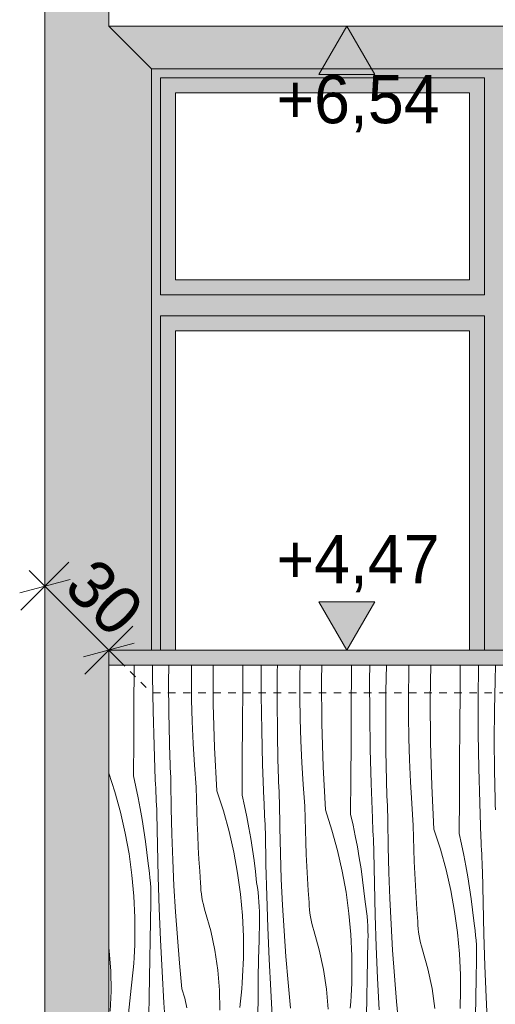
# Model space of a CAD drawing. Extents: x -366324 to -207045, y 68808 to 138616.
# Tile 65 of 170: x -312225 to -310647, y 93227 to 96493. Entities that reach past the tile are written whole.
import ezdxf

# ---------------------------------------------------------------- set-up
doc = ezdxf.new("R2010")
doc.units = 0
doc.header["$MEASUREMENT"] = 0
doc.linetypes.add('Dashed', pattern=[564.444447, 282.222223, -282.222223])
doc.linetypes.add('Hidden Line', pattern=[50, 25, -25])
for name, color, linetype, lineweight in [('A-Opisy_Nr_Pióra__21', 7, 'Continuous', 9), ('Arch kolorystyka_Nr_Pióra__41', 7, 'Continuous', 15), ('Arch okna_Nr_Pióra__21', 7, 'Continuous', 9), ('Arch wymiary_Nr_Pióra__21', 7, 'Continuous', 9), ('Arch ściany zewnętrzne_Nr_Pióra__21', 7, 'Continuous', 9)]:
    doc.layers.add(name, color=color, linetype=linetype, lineweight=lineweight)
for name, color, linetype, lineweight, true_color in [('Arch kolorystyka_Nr_Pióra__113', 7, 'Continuous', 13, 0xe8e8e8), ('Arch kolorystyka_Nr_Pióra__2', 7, 'Continuous', 13, 0x7f7f7f), ('Arch kolorystyka_Nr_Pióra__22', 7, 'Continuous', 9, 0x7f7f7f)]:
    doc.layers.add(name, color=color, linetype=linetype, lineweight=lineweight, true_color=true_color)
doc.layers.add('Arch wymiary', color=7, linetype='Continuous')
doc.styles.add('GENERATED_STYLE_1', font='txt')
doc.dimstyles.new('GENERATED_STYLE__2', dxfattribs={"dimtxt": 160.000002, "dimasz": 114, "dimexe": 0.18, "dimexo": 0, "dimgap": 0.09, "dimtad": 1, "dimdec": 0, "dimlfac": 0.1, "dimzin": 0, "dimdsep": 46, "dimtxsty": 'GENERATED_STYLE_1', "dimblk": 'ARROWHEAD_2', "dimblk1": 'ARROWHEAD_2', "dimblk2": 'ARROWHEAD_2', "dimcen": 0.09, "dimclrd": 7, "dimclre": 7, "dimclrt": 7, "dimazin": 0, "dimtfac": 1, "dimtdec": 4, "dimtmove": 0, "dimatfit": 3, "dimfxl": 0, "dimtolj": 1, "dimtzin": 0, "dimarcsym": 0})
doc.dimstyles.new('GENERATED_STYLE__8', dxfattribs={"dimtxt": 0.18, "dimasz": 218.88, "dimexe": 0.18, "dimexo": 0.0625, "dimgap": 0.09, "dimtad": 0, "dimtih": 1, "dimtoh": 1, "dimdec": 4, "dimzin": 0, "dimdsep": 46, "dimcen": 0.09, "dimadec": 0, "dimazin": 0, "dimtfac": 1, "dimtdec": 4, "dimtmove": 0, "dimatfit": 3, "dimldrblk": 'ARROWHEAD_1', "dimfxl": 0, "dimtolj": 1, "dimtzin": 0, "dimarcsym": 0})

# ---------------------------------------------------------------- blocks, each defined once
blk = doc.blocks.new('*X82')
at = {"layer": 'Arch kolorystyka_Nr_Pióra__22', "linetype": 'Continuous'}
for p, q in [((-311845.9, 94220.4), (-311845, 94338.5)), ((-311845, 94338.5), (-311844.9, 94352)), ((-311783.8, 94314.9), (-311784, 94352)), ((-311730.9, 94293.9), (-311730.5, 94352)), ((-311655.4, 94309.4), (-311655.4, 94352)), ((-311582.6, 94222.2), (-311583.4, 94352)), ((-311484.8, 94275), (-311484.3, 94352)), ((-311423.6, 94251.4), (-311424.1, 94352)), ((-311370.1, 94329.5), (-311369.6, 94352)), ((-311295.2, 94318.4), (-311294.7, 94352)), ((-311223.3, 94302.2), (-311222.4, 94352)), ((-311123.7, 94329.5), (-311123.6, 94352)), ((-311063.9, 94302.3), (-311063.6, 94352)), ((-311009.9, 94266), (-311008.1, 94352)), ((-310933.9, 94327.3), (-310933.2, 94352)), ((-310863.1, 94238.6), (-310861.1, 94352)), ((-310763.5, 94266), (-310762.9, 94352)), ((-310703.7, 94238.8), (-310703, 94352)), ((-310647.7, 94301.6), (-310646, 94352)), ((-311782.1, 94200.4), (-311783.8, 94314.9)), ((-311654.4, 94237), (-311655.4, 94309.4)), ((-311370.7, 94230.4), (-311370.1, 94329.5)), ((-311295.2, 94245.9), (-311295.2, 94318.4)), ((-311222.4, 94158.7), (-311223.3, 94302.2)), ((-311124.6, 94211.5), (-311123.7, 94329.5)), ((-311063.4, 94187.9), (-311063.9, 94302.3)), ((-310935, 94254.8), (-310933.9, 94327.3)), ((-310649.7, 94202.5), (-310647.7, 94301.6)), ((-311730.2, 94194.8), (-311730.9, 94293.9)), ((-311485.7, 94156.9), (-311484.8, 94275)), ((-311652.2, 94164.6), (-311654.4, 94237)), ((-311421.9, 94136.9), (-311423.6, 94251.4)), ((-311294.2, 94173.5), (-311295.2, 94245.9)), ((-311010.5, 94166.9), (-311009.9, 94266)), ((-310935, 94182.4), (-310935, 94254.8)), ((-310862.2, 94095.2), (-310863.1, 94238.6)), ((-310764.4, 94147.9), (-310763.5, 94266)), ((-310703.2, 94124.4), (-310703.7, 94238.8)), ((-311846.7, 94102.4), (-311845.9, 94220.4)), ((-311578.3, 94078.8), (-311582.6, 94222.2)), ((-311370, 94131.2), (-311370.7, 94230.4)), ((-311125.5, 94093.4), (-311124.6, 94211.5)), ((-310650.3, 94103.4), (-310649.7, 94202.5)), ((-311779.2, 94086), (-311782.1, 94200.4)), ((-311728.2, 94095.6), (-311730.2, 94194.8)), ((-311292, 94101.1), (-311294.2, 94173.5)), ((-311061.7, 94073.4), (-311063.4, 94187.9)), ((-310934, 94110), (-310935, 94182.4)), ((-311648.9, 94092.2), (-311652.2, 94164.6)), ((-311486.5, 94038.9), (-311485.7, 94156.9)), ((-311419, 94022.5), (-311421.9, 94136.9)), ((-311218.1, 94015.3), (-311222.4, 94158.7)), ((-311009.8, 94067.7), (-311010.5, 94166.9)), ((-310765.3, 94029.9), (-310764.4, 94147.9)), ((-311368, 94032.1), (-311370, 94131.2)), ((-310931.8, 94037.5), (-310934, 94110)), ((-310701.5, 94009.9), (-310703.2, 94124.4)), ((-311847.5, 93984.4), (-311846.7, 94102.4)), ((-311775, 93971.6), (-311779.2, 94086)), ((-311727.7, 94079), (-311728.2, 94095.6)), ((-311727.2, 94062.3), (-311727.7, 94079)), ((-311644.6, 94019.9), (-311648.9, 94092.2)), ((-311570.7, 93935.6), (-311578.3, 94078.8)), ((-311288.7, 94028.7), (-311292, 94101.1)), ((-311126.3, 93975.4), (-311125.5, 94093.4)), ((-311058.8, 93959), (-311061.7, 94073.4)), ((-310857.9, 93951.8), (-310862.2, 94095.2)), ((-310649.6, 94004.2), (-310650.3, 94103.4)), ((-311726.6, 94045.7), (-311727.2, 94062.3)), ((-311726, 94029.1), (-311726.6, 94045.7)), ((-311487.3, 93920.9), (-311486.5, 94038.9)), ((-311007.7, 93968.6), (-311009.8, 94067.7)), ((-311725.4, 94012.4), (-311726, 94029.1)), ((-311724.7, 93995.8), (-311725.4, 94012.4)), ((-311639.2, 93947.6), (-311644.6, 94019.9)), ((-311414.8, 93908.1), (-311419, 94022.5)), ((-311367.5, 94015.5), (-311368, 94032.1)), ((-311367, 93998.8), (-311367.5, 94015.5)), ((-311284.4, 93956.4), (-311288.7, 94028.7)), ((-311210.5, 93872.1), (-311218.1, 94015.3)), ((-310928.5, 93965.2), (-310931.8, 94037.5)), ((-310766.1, 93911.9), (-310765.3, 94029.9)), ((-310698.6, 93895.5), (-310701.5, 94009.9)), ((-311929.3, 93994.1), (-311909.2, 93931.9)), ((-311847.5, 93984.4), (-311839.3, 93948.5)), ((-311724, 93979.1), (-311724.7, 93995.8)), ((-311723.3, 93962.5), (-311724, 93979.1)), ((-311366.4, 93982.2), (-311367, 93998.8)), ((-311365.8, 93965.5), (-311366.4, 93982.2)), ((-311127.1, 93857.4), (-311126.3, 93975.4)), ((-310647.5, 93905.1), (-310649.6, 94004.2)), ((-311839.3, 93948.5), (-311831.8, 93912.4)), ((-311774.4, 93957.6), (-311775, 93971.6)), ((-311773.8, 93943.6), (-311774.4, 93957.6)), ((-311773.2, 93929.5), (-311773.8, 93943.6)), ((-311722.2, 93876.7), (-311723.3, 93962.5)), ((-311638.4, 93907.7), (-311639.2, 93947.6)), ((-311365.2, 93948.9), (-311365.8, 93965.5)), ((-311364.5, 93932.2), (-311365.2, 93948.9)), ((-311279, 93884.1), (-311284.4, 93956.4)), ((-311054.6, 93844.6), (-311058.8, 93959)), ((-311007.3, 93952), (-311007.7, 93968.6)), ((-311006.8, 93935.3), (-311007.3, 93952)), ((-310924.2, 93892.9), (-310928.5, 93965.2)), ((-310850.3, 93808.5), (-310857.9, 93951.8)), ((-311909.2, 93931.9), (-311890.5, 93863.9)), ((-311831.8, 93912.4), (-311824.8, 93876.3)), ((-311772.6, 93915.5), (-311773.2, 93929.5)), ((-311771.9, 93901.5), (-311772.6, 93915.5)), ((-311637.3, 93867.8), (-311638.4, 93907.7)), ((-311570.7, 93935.6), (-311549, 93868.4)), ((-311487.3, 93920.9), (-311479.1, 93885)), ((-311414.2, 93894.1), (-311414.8, 93908.1)), ((-311363.8, 93915.6), (-311364.5, 93932.2)), ((-311363.1, 93899), (-311363.8, 93915.6)), ((-311006.2, 93918.7), (-311006.8, 93935.3)), ((-311005.6, 93902), (-311006.2, 93918.7)), ((-310766.9, 93793.8), (-310766.1, 93911.9)), ((-311824.8, 93876.3), (-311818.5, 93840)), ((-311771.2, 93887.5), (-311771.9, 93901.5)), ((-311770.5, 93873.5), (-311771.2, 93887.5)), ((-311720.2, 93791), (-311722.2, 93876.7)), ((-311479.1, 93885), (-311471.6, 93848.9)), ((-311413.6, 93880), (-311414.2, 93894.1)), ((-311413, 93866), (-311413.6, 93880)), ((-311362, 93813.2), (-311363.1, 93899)), ((-311278.2, 93844.2), (-311279, 93884.1)), ((-311005, 93885.4), (-311005.6, 93902)), ((-311004.3, 93868.7), (-311005, 93885.4)), ((-310918.8, 93820.6), (-310924.2, 93892.9)), ((-310694.4, 93781.1), (-310698.6, 93895.5)), ((-310647.1, 93888.5), (-310647.5, 93905.1)), ((-310646.6, 93871.8), (-310647.1, 93888.5)), ((-311890.5, 93863.9), (-311874.9, 93795.1)), ((-311769.8, 93859.4), (-311770.5, 93873.5)), ((-311768.1, 93754.7), (-311769.8, 93859.4)), ((-311635.9, 93827.8), (-311637.3, 93867.8)), ((-311549, 93868.4), (-311530.3, 93800.4)), ((-311471.6, 93848.9), (-311464.6, 93812.8)), ((-311412.4, 93852), (-311413, 93866)), ((-311411.7, 93838), (-311412.4, 93852)), ((-311277.1, 93804.2), (-311278.2, 93844.2)), ((-311210.5, 93872.1), (-311188.8, 93804.9)), ((-311127.1, 93857.4), (-311118.9, 93821.5)), ((-311054, 93830.6), (-311054.6, 93844.6)), ((-311003.6, 93852.1), (-311004.3, 93868.7)), ((-311002.9, 93835.5), (-311003.6, 93852.1)), ((-311818.5, 93840), (-311812.7, 93803.7)), ((-311634.3, 93787.9), (-311635.9, 93827.8)), ((-311464.6, 93812.8), (-311458.3, 93776.5)), ((-311411, 93824), (-311411.7, 93838)), ((-311410.3, 93809.9), (-311411, 93824)), ((-311409.6, 93795.9), (-311410.3, 93809.9)), ((-311360, 93727.5), (-311362, 93813.2)), ((-311118.9, 93821.5), (-311111.4, 93785.4)), ((-311053.4, 93816.5), (-311054, 93830.6)), ((-311052.8, 93802.5), (-311053.4, 93816.5)), ((-311001.8, 93749.7), (-311002.9, 93835.5)), ((-310918, 93780.7), (-310918.8, 93820.6)), ((-311874.9, 93795.1), (-311862.3, 93725.7)), ((-311812.7, 93803.7), (-311807.5, 93767.2)), ((-311717.1, 93705.3), (-311720.2, 93791)), ((-311632.3, 93748), (-311634.3, 93787.9)), ((-311530.3, 93800.4), (-311514.7, 93731.6)), ((-311407.8, 93691.2), (-311409.6, 93795.9)), ((-311275.7, 93764.3), (-311277.1, 93804.2)), ((-311188.8, 93804.9), (-311170.1, 93736.9)), ((-311111.4, 93785.4), (-311104.4, 93749.3)), ((-311052.2, 93788.5), (-311052.8, 93802.5)), ((-311051.5, 93774.5), (-311052.2, 93788.5)), ((-310916.9, 93740.7), (-310918, 93780.7)), ((-310850.3, 93808.5), (-310828.6, 93741.4)), ((-310766.9, 93793.8), (-310758.7, 93757.9)), ((-310693.8, 93767), (-310694.4, 93781.1)), ((-311807.5, 93767.2), (-311802.9, 93730.7)), ((-311765.4, 93650), (-311768.1, 93754.7)), ((-311630.1, 93708.1), (-311632.3, 93748)), ((-311458.3, 93776.5), (-311452.5, 93740.2)), ((-311274.1, 93724.4), (-311275.7, 93764.3)), ((-311104.4, 93749.3), (-311098.1, 93713)), ((-311050.8, 93760.5), (-311051.5, 93774.5)), ((-311050.1, 93746.4), (-311050.8, 93760.5)), ((-311049.4, 93732.4), (-311050.1, 93746.4)), ((-310999.8, 93664), (-311001.8, 93749.7)), ((-310758.7, 93757.9), (-310751.2, 93721.9)), ((-310693.2, 93753), (-310693.8, 93767)), ((-310692.6, 93739), (-310693.2, 93753)), ((-311862.3, 93725.7), (-311852.8, 93655.8)), ((-311802.9, 93730.7), (-311799, 93694.1)), ((-311514.7, 93731.6), (-311502.1, 93662.2)), ((-311452.5, 93740.2), (-311447.3, 93703.7)), ((-311356.9, 93641.8), (-311360, 93727.5)), ((-311272.1, 93684.5), (-311274.1, 93724.4)), ((-311170.1, 93736.9), (-311154.5, 93668.1)), ((-311098.1, 93713), (-311092.3, 93676.7)), ((-311047.6, 93627.7), (-311049.4, 93732.4)), ((-310915.5, 93700.8), (-310916.9, 93740.7)), ((-310828.6, 93741.4), (-310809.9, 93673.4)), ((-310751.2, 93721.9), (-310744.2, 93685.8)), ((-310692, 93725), (-310692.6, 93739)), ((-310691.3, 93711), (-310692, 93725)), ((-311796.5, 93678.2), (-311799, 93694.1)), ((-311713.1, 93619.7), (-311717.1, 93705.3)), ((-311627.6, 93668.2), (-311630.1, 93708.1)), ((-311447.3, 93703.7), (-311442.7, 93667.2)), ((-311405.2, 93586.5), (-311407.8, 93691.2)), ((-311269.9, 93644.6), (-311272.1, 93684.5)), ((-310913.9, 93660.9), (-310915.5, 93700.8)), ((-310744.2, 93685.8), (-310737.9, 93649.5)), ((-310690.6, 93696.9), (-310691.3, 93711)), ((-310689.9, 93682.9), (-310690.6, 93696.9)), ((-310689.2, 93668.9), (-310689.9, 93682.9)), ((-311852.8, 93655.8), (-311846.4, 93585.5)), ((-311794.4, 93662.2), (-311796.5, 93678.2)), ((-311792.7, 93646.1), (-311794.4, 93662.2)), ((-311762, 93545.3), (-311765.4, 93650)), ((-311624.9, 93628.3), (-311627.6, 93668.2)), ((-311502.1, 93662.2), (-311492.6, 93592.2)), ((-311442.7, 93667.2), (-311438.7, 93630.6)), ((-311154.5, 93668.1), (-311141.9, 93598.6)), ((-311092.3, 93676.7), (-311087.1, 93640.2)), ((-310996.7, 93578.3), (-310999.8, 93664)), ((-310911.9, 93620.9), (-310913.9, 93660.9)), ((-310809.9, 93673.4), (-310794.3, 93604.6)), ((-310737.9, 93649.5), (-310732.1, 93613.2)), ((-310687.4, 93564.2), (-310689.2, 93668.9)), ((-311791.3, 93630), (-311792.7, 93646.1)), ((-311790.3, 93613.9), (-311791.3, 93630)), ((-311789.8, 93597.8), (-311790.3, 93613.9)), ((-311708, 93534.1), (-311713.1, 93619.7)), ((-311624.3, 93616.5), (-311624.9, 93628.3)), ((-311623.4, 93604.7), (-311624.3, 93616.5)), ((-311436.3, 93614.7), (-311438.7, 93630.6)), ((-311434.2, 93598.7), (-311436.3, 93614.7)), ((-311352.9, 93556.2), (-311356.9, 93641.8)), ((-311267.4, 93604.7), (-311269.9, 93644.6)), ((-311087.1, 93640.2), (-311082.5, 93603.7)), ((-311045, 93523), (-311047.6, 93627.7)), ((-310909.7, 93581.1), (-310911.9, 93620.9)), ((-311846.4, 93585.5), (-311843.1, 93515)), ((-311789.5, 93581.7), (-311789.8, 93597.8)), ((-311789.7, 93565.5), (-311789.5, 93581.7)), ((-311622, 93592.9), (-311623.4, 93604.7)), ((-311620.2, 93581.2), (-311622, 93592.9)), ((-311618.1, 93569.6), (-311620.2, 93581.2)), ((-311492.6, 93592.2), (-311486.2, 93522)), ((-311432.5, 93582.6), (-311434.2, 93598.7)), ((-311431.1, 93566.5), (-311432.5, 93582.6)), ((-311401.8, 93481.8), (-311405.2, 93586.5)), ((-311264.6, 93564.8), (-311267.4, 93604.7)), ((-311141.9, 93598.6), (-311132.4, 93528.7)), ((-311082.5, 93603.7), (-311078.5, 93567.1)), ((-310907.2, 93541.2), (-310909.7, 93581.1)), ((-310794.3, 93604.6), (-310781.7, 93535.1)), ((-310732.1, 93613.2), (-310726.9, 93576.7)), ((-311791, 93502.8), (-311789.7, 93565.5)), ((-311615.5, 93558), (-311618.1, 93569.6)), ((-311612.5, 93546.5), (-311615.5, 93558)), ((-311430.1, 93550.4), (-311431.1, 93566.5)), ((-311429.6, 93534.3), (-311430.1, 93550.4)), ((-311347.8, 93470.6), (-311352.9, 93556.2)), ((-311264.1, 93553), (-311264.6, 93564.8)), ((-311263.2, 93541.2), (-311264.1, 93553)), ((-311076.1, 93551.2), (-311078.5, 93567.1)), ((-311074, 93535.1), (-311076.1, 93551.2)), ((-310992.7, 93492.7), (-310996.7, 93578.3)), ((-310726.9, 93576.7), (-310722.3, 93540.2)), ((-310684.8, 93459.5), (-310687.4, 93564.2)), ((-311757.6, 93440.7), (-311762, 93545.3)), ((-311701.9, 93448.6), (-311708, 93534.1)), ((-311609.1, 93535.2), (-311612.5, 93546.5)), ((-311591, 93471.2), (-311609.1, 93535.2)), ((-311486.2, 93522), (-311482.9, 93451.5)), ((-311429.3, 93518.1), (-311429.6, 93534.3)), ((-311429.5, 93502), (-311429.3, 93518.1)), ((-311261.8, 93529.4), (-311263.2, 93541.2)), ((-311260, 93517.7), (-311261.8, 93529.4)), ((-311257.9, 93506.1), (-311260, 93517.7)), ((-311132.4, 93528.7), (-311126, 93458.5)), ((-311072.3, 93519.1), (-311074, 93535.1)), ((-311070.9, 93503), (-311072.3, 93519.1)), ((-311041.6, 93418.3), (-311045, 93523)), ((-310904.4, 93501.3), (-310907.2, 93541.2)), ((-310781.7, 93535.1), (-310772.2, 93465.2)), ((-310722.3, 93540.2), (-310718.3, 93503.6)), ((-311843.1, 93515), (-311843, 93444.4)), ((-311792.3, 93440.2), (-311791, 93502.8)), ((-311430.8, 93439.3), (-311429.5, 93502)), ((-311255.3, 93494.5), (-311257.9, 93506.1)), ((-311252.3, 93483), (-311255.3, 93494.5)), ((-311248.9, 93471.7), (-311252.3, 93483)), ((-311069.9, 93486.9), (-311070.9, 93503)), ((-311069.3, 93470.8), (-311069.9, 93486.9)), ((-310987.6, 93407.1), (-310992.7, 93492.7)), ((-310903.9, 93489.5), (-310904.4, 93501.3)), ((-310903, 93477.7), (-310903.9, 93489.5)), ((-310715.9, 93487.6), (-310718.3, 93503.6)), ((-310713.8, 93471.6), (-310715.9, 93487.6)), ((-311577.1, 93406.1), (-311591, 93471.2)), ((-311482.9, 93451.5), (-311482.8, 93380.9)), ((-311397.4, 93377.2), (-311401.8, 93481.8)), ((-311341.7, 93385.1), (-311347.8, 93470.6)), ((-311230.8, 93407.7), (-311248.9, 93471.7)), ((-311126, 93458.5), (-311122.7, 93388)), ((-311069.1, 93454.6), (-311069.3, 93470.8)), ((-311069.3, 93438.5), (-311069.1, 93454.6)), ((-310901.6, 93465.9), (-310903, 93477.7)), ((-310899.8, 93454.2), (-310901.6, 93465.9)), ((-310897.7, 93442.5), (-310899.8, 93454.2)), ((-310772.2, 93465.2), (-310765.8, 93394.9)), ((-310712.1, 93455.6), (-310713.8, 93471.6)), ((-310710.7, 93439.5), (-310712.1, 93455.6)), ((-310681.4, 93354.8), (-310684.8, 93459.5)), ((-311844.3, 93403.2), (-311843.5, 93423.8)), ((-311843.5, 93423.8), (-311843, 93444.4)), ((-311793.4, 93377.5), (-311792.3, 93440.2)), ((-311752.4, 93336.1), (-311757.6, 93440.7)), ((-311694.8, 93363.1), (-311701.9, 93448.6)), ((-311432.1, 93376.7), (-311430.8, 93439.3)), ((-311070.6, 93375.8), (-311069.3, 93438.5)), ((-311037.2, 93313.7), (-311041.6, 93418.3)), ((-310895.1, 93431), (-310897.7, 93442.5)), ((-310892.1, 93419.5), (-310895.1, 93431)), ((-310888.7, 93408.2), (-310892.1, 93419.5)), ((-310709.7, 93423.4), (-310710.7, 93439.5)), ((-310709.1, 93407.3), (-310709.7, 93423.4)), ((-311927.6, 93403.8), (-311929.3, 93415.1)), ((-311922.3, 93337.5), (-311927.6, 93403.8)), ((-311845.4, 93382.7), (-311844.3, 93403.2)), ((-311567.4, 93340.3), (-311577.1, 93406.1)), ((-311334.6, 93299.6), (-311341.7, 93385.1)), ((-311216.9, 93342.6), (-311230.8, 93407.7)), ((-311122.7, 93388), (-311122.6, 93317.4)), ((-310981.5, 93321.6), (-310987.6, 93407.1)), ((-310870.6, 93344.1), (-310888.7, 93408.2)), ((-310765.8, 93394.9), (-310762.5, 93324.5)), ((-310708.9, 93391.1), (-310709.1, 93407.3)), ((-310709.1, 93375), (-310708.9, 93391.1)), ((-311848.4, 93341.5), (-311846.8, 93362.1)), ((-311846.8, 93362.1), (-311845.4, 93382.7)), ((-311794.4, 93314.8), (-311793.4, 93377.5)), ((-311686.7, 93277.8), (-311694.8, 93363.1)), ((-311484.1, 93339.7), (-311483.3, 93360.3)), ((-311483.3, 93360.3), (-311482.8, 93380.9)), ((-311433.2, 93314), (-311432.1, 93376.7)), ((-311392.2, 93272.6), (-311397.4, 93377.2)), ((-311071.9, 93313.1), (-311070.6, 93375.8)), ((-310710.4, 93312.3), (-310709.1, 93375)), ((-310677, 93250.2), (-310681.4, 93354.8)), ((-311921.2, 93270.9), (-311922.3, 93337.5)), ((-311852.4, 93300.5), (-311850.2, 93321)), ((-311850.2, 93321), (-311848.4, 93341.5)), ((-311746.4, 93231.5), (-311752.4, 93336.1)), ((-311562.1, 93273.9), (-311567.4, 93340.3)), ((-311485.2, 93319.1), (-311484.1, 93339.7)), ((-311207.2, 93276.7), (-311216.9, 93342.6)), ((-310974.4, 93236.1), (-310981.5, 93321.6)), ((-310856.7, 93279.1), (-310870.6, 93344.1)), ((-310762.5, 93324.5), (-310762.4, 93253.9)), ((-311854.8, 93280), (-311852.4, 93300.5)), ((-311795.4, 93252.1), (-311794.4, 93314.8)), ((-311488.2, 93278), (-311486.6, 93298.6)), ((-311486.6, 93298.6), (-311485.2, 93319.1)), ((-311434.2, 93251.3), (-311433.2, 93314)), ((-311326.5, 93214.3), (-311334.6, 93299.6)), ((-311123.9, 93276.2), (-311123.1, 93296.8)), ((-311123.1, 93296.8), (-311122.6, 93317.4)), ((-311073, 93250.5), (-311071.9, 93313.1)), ((-311032, 93209.1), (-311037.2, 93313.7)), ((-310711.7, 93249.6), (-310710.4, 93312.3)), ((-311924.5, 93204.5), (-311921.2, 93270.9)), ((-311870.8, 93137.5), (-311854.8, 93280)), ((-311677.5, 93246.9), (-311686.7, 93277.8)), ((-311561, 93207.4), (-311562.1, 93273.9)), ((-311492.2, 93237), (-311490, 93257.5)), ((-311490, 93257.5), (-311488.2, 93278)), ((-311386.2, 93168), (-311392.2, 93272.6)), ((-311201.9, 93210.4), (-311207.2, 93276.7)), ((-311126.4, 93235.1), (-311125, 93255.6)), ((-311125, 93255.6), (-311123.9, 93276.2)), ((-310847, 93213.2), (-310856.7, 93279.1)), ((-311796.2, 93189.5), (-311795.4, 93252.1)), ((-311739.4, 93127), (-311746.4, 93231.5)), ((-311670.2, 93215.6), (-311677.5, 93246.9)), ((-311494.6, 93216.5), (-311492.2, 93237)), ((-311435.1, 93188.6), (-311434.2, 93251.3)), ((-311128, 93214.5), (-311126.4, 93235.1)), ((-311074, 93187.8), (-311073, 93250.5)), ((-310966.3, 93150.8), (-310974.4, 93236.1)), ((-310763.7, 93212.7), (-310762.9, 93233.3)), ((-310762.9, 93233.3), (-310762.4, 93253.9)), ((-310712.8, 93187), (-310711.7, 93249.6)), ((-310671.8, 93145.5), (-310677, 93250.2))]:
    blk.add_line(p, q, dxfattribs=at)
blk = doc.blocks.new('Wypełnienie_41')
at = {"layer": 'Arch kolorystyka_Nr_Pióra__22', "linetype": 'Dashed'}
blk.add_blockref('*X82', (0, 0), dxfattribs=at)
blk = doc.blocks.new('*D207')
at = {"layer": 'Arch wymiary_Nr_Pióra__21', "linetype": 'Continuous'}
for p, q in [((-312061.9, 94693.7), (-312221, 94534.6)), ((-312141.4, 94614.2), (-312193.3, 94666)), ((-312057.8, 94636.6), (-312225.1, 94591.8)), ((-311929.3, 94402), (-312141.4, 94614.2)), ((-311849.7, 94481.6), (-312008.8, 94322.5)), ((-312012.9, 94379.6), (-311845.6, 94424.5)), ((-311877.4, 94350.2), (-311929.3, 94402))]:
    blk.add_line(p, q, dxfattribs=at)
at = {"layer": 'Arch wymiary_Nr_Pióra__21', "insert": (-312085.1, 94603.1), "char_height": 160, "attachment_point": 7, "rotation": 315, "style": 'GENERATED_STYLE_1'}
blk.add_mtext('{30}', dxfattribs=at)
blk = doc.blocks.new('ARROWHEAD_2')
at = {"color": 0, "linetype": 'Continuous', "lineweight": 0}
for p, q in [((-0.378, -0.655), (0.378, 0.655)), ((0, 0), (-1, 0))]:
    blk.add_line(p, q, dxfattribs=at)
blk = doc.blocks.new('Wymiary_91', base_point=(-311139.6, 94402))
at = {"layer": 'Arch wymiary_Nr_Pióra__21', "linetype": 'Continuous'}
blk.add_hatch(color=256, dxfattribs=at).paths.add_polyline_path([(-311139.6, 94402), (-311232.4, 94562), (-311046.8, 94562)], flags=0)
for p, q in [((-311139.6, 94402), (-311232.4, 94562)), ((-311232.4, 94562), (-311046.8, 94562)), ((-311046.8, 94562), (-311139.6, 94402)), ((-311139.6, 94402), (-311259.6, 94402)), ((-311139.6, 94402), (-311019.6, 94402))]:
    blk.add_line(p, q, dxfattribs=at)
at = {"layer": 'Arch wymiary_Nr_Pióra__21', "insert": (-311373, 94594), "char_height": 160, "attachment_point": 7, "style": 'GENERATED_STYLE_1'}
blk.add_mtext('{+4,47}', dxfattribs=at)
blk = doc.blocks.new('Wymiary_98', base_point=(-311139.6, 96472))
at = {"layer": 'Arch wymiary_Nr_Pióra__21', "linetype": 'Continuous'}
blk.add_hatch(color=256, dxfattribs=at).paths.add_polyline_path([(-311139.6, 96472), (-311232.4, 96312), (-311046.8, 96312)], flags=0)
for p, q in [((-311139.6, 96472), (-311259.6, 96472)), ((-311139.6, 96472), (-311232.4, 96312)), ((-311139.6, 96472), (-311019.6, 96472)), ((-311046.8, 96312), (-311139.6, 96472)), ((-311232.4, 96312), (-311046.8, 96312))]:
    blk.add_line(p, q, dxfattribs=at)
at = {"layer": 'Arch wymiary_Nr_Pióra__21', "insert": (-311373, 96120), "char_height": 160, "attachment_point": 7, "style": 'GENERATED_STYLE_1'}
blk.add_mtext('{+6,54}', dxfattribs=at)
blk = doc.blocks.new('ARROWHEAD_1')
at = {"color": 0, "linetype": 'Continuous', "lineweight": 0}
blk.add_line((0, 0), (-1, 0), dxfattribs=at)
blk.add_circle((0, 0), 0.25, dxfattribs=at)

msp = doc.modelspace()

# ---------------------------------------------------------------- hatches: boundary and pattern name
at = {"layer": 'Arch kolorystyka_Nr_Pióra__113', "linetype": 'Continuous', "lineweight": 0, "true_color": 0x3a3a3a}
msp.add_hatch(color=250, dxfattribs=at).paths.add_polyline_path([(-312141.4, 96865.6), (-312141.4, 90202.8), (-311929.3, 90202.8), (-311929.3, 90737), (-311929.3, 90787), (-311787.9, 90787), (-311787.9, 92665.6), (-311929.3, 92807), (-311929.3, 94352), (-311929.3, 94402), (-311787.9, 94402), (-311787.9, 96330.6), (-309649.3, 96330.6), (-309649.3, 96472), (-311929.3, 96472), (-311929.3, 96865.6)], flags=0)
at = {"layer": 'Arch kolorystyka_Nr_Pióra__2', "linetype": 'Continuous'}
h = msp.add_hatch(color=256, dxfattribs=at)
h.paths.add_polyline_path([(-309649.3, 95460.6), (-309649.3, 95630.6), (-310562.9, 95630.6), (-310562.9, 96250.6), (-309649.3, 96250.6), (-309649.3, 96330.6), (-311787.9, 96330.6), (-311787.9, 94402), (-311707.9, 94402), (-311707.9, 95460.6), (-310732.9, 95460.6), (-310732.9, 94402), (-310562.9, 94402), (-310562.9, 95460.6)], flags=0)
h.paths.add_polyline_path([(-310732.9, 95630.6), (-311707.9, 95630.6), (-311707.9, 96250.6), (-310732.9, 96250.6)], flags=0)
at = {"layer": 'Arch kolorystyka_Nr_Pióra__41', "linetype": 'Continuous'}
msp.add_hatch(color=256, dxfattribs=at).paths.add_polyline_path([(-311929.3, 94352), (-309649.3, 94352), (-309649.3, 94402), (-311929.3, 94402)], flags=0)

# ---------------------------------------------------------------- linework, layer by layer
at = {"layer": 'Arch okna_Nr_Pióra__21', "linetype": 'Continuous'}
for p, q in [((-311757.9, 96300.6), (-310682.9, 96300.6)), ((-311757.9, 96300.6), (-311757.9, 95580.6)), ((-310682.9, 96300.6), (-310682.9, 95580.6)), ((-311707.9, 96250.6), (-310732.9, 96250.6)), ((-311707.9, 96250.6), (-311707.9, 95630.6)), ((-310732.9, 96250.6), (-310732.9, 95630.6)), ((-311707.9, 95630.6), (-310732.9, 95630.6)), ((-311757.9, 95580.6), (-310682.9, 95580.6)), ((-311757.9, 95510.6), (-310682.9, 95510.6)), ((-311757.9, 95510.6), (-311757.9, 94402)), ((-310682.9, 95510.6), (-310682.9, 94402)), ((-311707.9, 95460.6), (-310732.9, 95460.6)), ((-311707.9, 95460.6), (-311707.9, 94402)), ((-310732.9, 95460.6), (-310732.9, 94402))]:
    msp.add_line(p, q, dxfattribs=at)
at = {"layer": 'Arch okna_Nr_Pióra__21', "linetype": 'Hidden Line'}
for p in [(-311929.3, 94402), (-309507.9, 94260.6)]:
    msp.add_line(p, (-311787.9, 94260.6), dxfattribs=at)
at = {"layer": 'Arch ściany zewnętrzne_Nr_Pióra__21', "linetype": 'Continuous'}
for p, q in [((-312141.4, 90202.8), (-312141.4, 96865.6)), ((-311929.3, 96472), (-311929.3, 96865.6)), ((-311929.3, 96472), (-311787.9, 96330.6)), ((-311929.3, 96472), (-309649.3, 96472)), ((-311787.9, 96330.6), (-309649.3, 96330.6)), ((-311787.9, 96330.6), (-311787.9, 94402)), ((-311929.3, 94402), (-311929.3, 94352)), ((-311929.3, 94402), (-309649.3, 94402)), ((-311929.3, 94352), (-311929.3, 92807)), ((-311929.3, 94352), (-309649.3, 94352))]:
    msp.add_line(p, q, dxfattribs=at)

# ---------------------------------------------------------------- block references
at = {"layer": 'Arch kolorystyka_Nr_Pióra__22', "linetype": 'Dashed'}
msp.add_blockref('Wypełnienie_41', (0, 0), dxfattribs=at)
at = {"layer": 'Arch wymiary', "linetype": 'Continuous'}
for name, p in [('Wymiary_98', (-311139.6, 96472)), ('Wymiary_91', (-311139.6, 94402))]:
    msp.add_blockref(name, p, dxfattribs=at)

# ---------------------------------------------------------------- dimensions: what is measured, and where the dimension line sits
dim = msp.add_linear_dim(base=(-311929.3, 94402), p1=(-311929.3, 94402), p2=(-312141.4, 94614.2), angle=135, dimstyle='GENERATED_STYLE__2', dxfattribs=at)
dim.commit()
dim.dimension.update_dxf_attribs({"geometry": '*D207', "text_midpoint": (-311942.7, 94573.9)})

# ---------------------------------------------------------------- leaders
at = {"layer": 'A-Opisy_Nr_Pióra__21', "linetype": 'Continuous', "annotation_type": 0, "has_hookline": 1, "hookline_direction": 1, "text_width": 1552.4}
msp.add_leader([(-309669.3, 93753.1), (-309316.1, 93753.1)], dimstyle='GENERATED_STYLE__8', dxfattribs=at)

doc.saveas('drawing.dxf')
